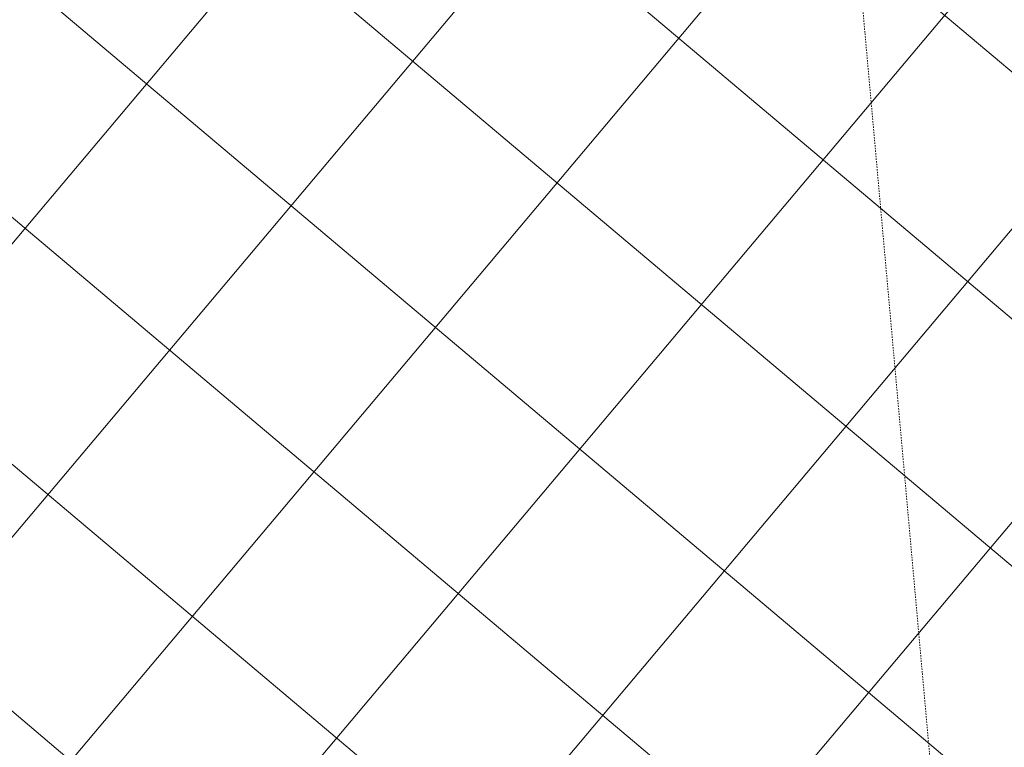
# Model space of a CAD drawing. Header units: millimetres. Extents: x 853417 to 929373, y -433185 to -369260.
# Tile 225 of 228: x 917711 to 920058, y -381191 to -379458. Entities that reach past the tile are written whole.
import ezdxf

# ---------------------------------------------------------------- set-up
doc = ezdxf.new("R2010")
doc.units = ezdxf.units.MM
doc.linetypes.add('Dash', pattern=[6.35, 3.175, -3.175])
for name, color, linetype, lineweight in [('KOKO-FLOR', 7, 'Continuous', 9), ('KOKO-FLOR-HDLN', 7, 'Dash', 9), ('KOKO-FLOR-PATT', 7, 'Continuous', 9)]:
    doc.layers.add(name, color=color, linetype=linetype, lineweight=lineweight)

# ---------------------------------------------------------------- blocks, each defined once
blk = doc.blocks.new('eeldatavad põrandakanalid - eeldatavad põrandakanalid-5062723-1 korrus_SA_kunstihanke plaan')
at = {"layer": 'KOKO-FLOR-HDLN'}
blk.add_line((406403.7, 907120.6), (411203.9, 907398.1), dxfattribs=at)

msp = doc.modelspace()

# ---------------------------------------------------------------- hatches: boundary and pattern name
at = {"layer": 'KOKO-FLOR-PATT', "true_color": 0x800000}
h = msp.add_hatch(dxfattribs=at)
h.set_pattern_fill('FP_63', color=16, style=0, pattern_type=2)
h.set_pattern_definition([(229.899, (917089.4, -380009.36), (344.21, -289.86), []), (319.899, (917089.4, -380009.36), (289.86, 344.21), [])])
h.paths.add_polyline_path([(914551.9, -377667.8), (914601.7, -377663.3), (914677, -378510), (914627.2, -378514.4), (914552.1, -377670)], flags=0)
h.paths.add_polyline_path([(914949.2, -382674.1), (920321.5, -382213.7), (919891.9, -377423.5), (917346.4, -377649.8), (917370, -377925.5), (916703.1, -377981.8), (916663.4, -377725.5), (915517.4, -377827.4), (915495.3, -377604), (915425.3, -377610.2), (915423.1, -377590.3), (915398.4, -377590.3), (915394.2, -377562.8), (914549.3, -377637.9), (914551.9, -377667.8), (914527.2, -377671.4), (914526.6, -377690.1), (914457, -377696.3), (914476.5, -377919.9), (913877.5, -377973.2), (913918.2, -378455.5), (913927.3, -378454.7), (913930.6, -378494.6), (913920.7, -378495.6), (913995.7, -379392.3), (914004.9, -379391.5), (914008.2, -379431.4), (913998.3, -379432.4), (914040.6, -379944.3), (914278.6, -379924.6), (914312, -380321.3), (914751.9, -380284.9), (914928.7, -382426.5)], flags=0)
h.paths.add_polyline_path([(916814.6, -380409.9), (916736.3, -379555.5), (917630.5, -379473.5), (917708.9, -380327.9), (916833, -380408.2)], flags=0)
h.paths.add_polyline_path([(918816.4, -379405.6), (918768.8, -378848.8), (918818.3, -378844.6), (918777.6, -378438.1), (919229.2, -378392.9), (919284.8, -378948.9), (919233.3, -378954.1), (919268.5, -379367)], flags=0)

# ---------------------------------------------------------------- block references
at = {"layer": 'KOKO-FLOR', "rotation": 271.815909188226}
msp.add_blockref('eeldatavad põrandakanalid - eeldatavad põrandakanalid-5062723-1 korrus_SA_kunstihanke plaan', (0, 0), dxfattribs=at)

doc.saveas('drawing.dxf')
